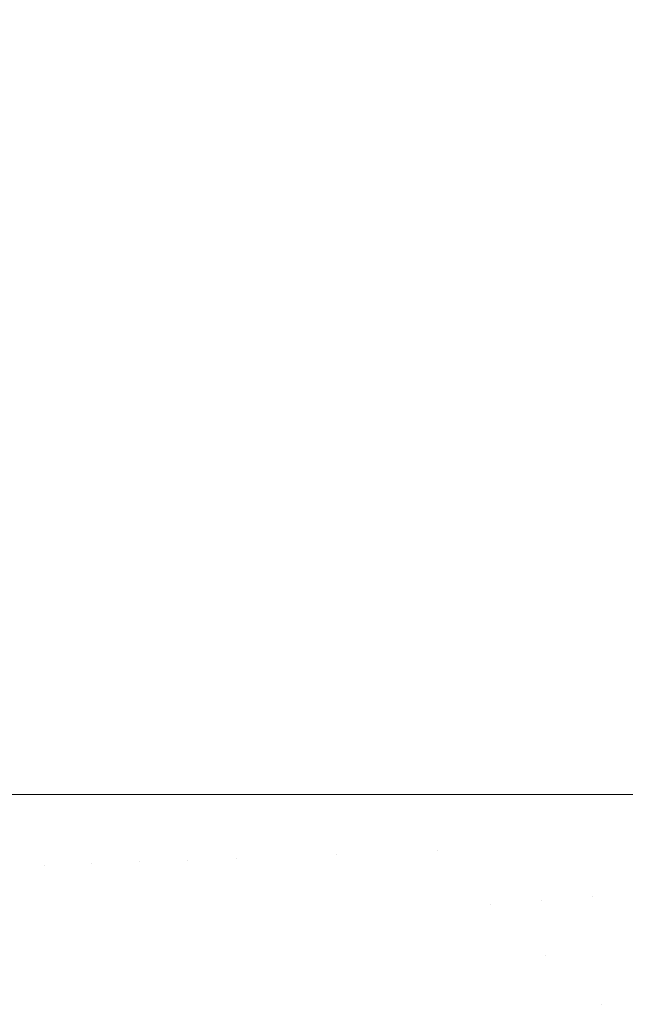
# Model space of a CAD drawing. Header units: centimetres. Extents: x -21.6 to 22.7, y 3.4 to 5.2.
# Tile 31 of 256: x -21.5653 to -21.5454, y 3.4933 to 3.5257. Entities that reach past the tile are written whole.
import ezdxf

# ---------------------------------------------------------------- set-up
doc = ezdxf.new("R2010")
doc.units = ezdxf.units.CM
doc.header["$LTSCALE"] = 2.54
doc.layers.add('Lucido design-1', color=7, linetype='Continuous')

# ---------------------------------------------------------------- blocks, each defined once
blk = doc.blocks.new('Gruppo-4-1')
at = {"color": 7, "linetype": 'Continuous', "lineweight": 9}
for points, invisible_edges in [([(-21.566333, 5.100212, -1872.980866), (-21.563944, 5.100212, -1872.984054), (-21.563944, 3.500212, -1872.984054), (-21.566036, 3.500212, -1872.981262)], 10), ([(-21.563828, 5.100212, -1872.246826), (-21.56622, 5.100212, -1872.250005), (-21.56622, 3.500212, -1872.250005), (-21.564517, 3.500212, -1872.247742)], 10), ([(-21.564517, 3.500212, -1872.247742), (-21.563828, 3.500212, -1872.246826), (-21.563828, 5.100212, -1872.246826)], 10), ([(-21.562975, 3.500212, -1872.985242), (-21.563944, 3.500212, -1872.984054), (-21.563944, 5.100212, -1872.984054), (-21.562975, 5.100212, -1872.985242)], 10), ([(-21.561366, 5.100212, -1872.243821), (-21.563828, 5.100212, -1872.246826), (-21.563828, 3.500212, -1872.246826), (-21.561421, 3.500212, -1872.243888)], 10), ([(-21.562975, 5.100212, -1872.985242), (-21.561485, 5.100212, -1872.987067), (-21.561485, 3.500212, -1872.987067), (-21.562975, 3.500212, -1872.985242)], 10), ([(-21.559819, 3.500212, -1872.988945), (-21.561485, 3.500212, -1872.987067), (-21.561485, 5.100212, -1872.987067), (-21.559819, 5.100212, -1872.988945)], 10), ([(-21.561421, 3.500212, -1872.243888), (-21.561366, 3.500212, -1872.243821), (-21.561366, 5.100212, -1872.243821)], 10), ([(-21.561366, 5.100212, -1872.243821), (-21.561366, 3.500212, -1872.243821), (-21.558842, 3.500212, -1872.240988), (-21.558842, 5.100212, -1872.240988)], 5), ([(-21.559819, 5.100212, -1872.988945), (-21.558964, 5.100212, -1872.989908), (-21.558964, 3.500212, -1872.989908), (-21.559819, 3.500212, -1872.988945)], 10), ([(-21.558964, 5.100212, -1872.989908), (-21.556389, 5.100212, -1872.992578), (-21.556389, 3.500212, -1872.992578), (-21.558209, 3.500212, -1872.99069)], 10), ([(-21.558209, 3.500212, -1872.99069), (-21.558964, 3.500212, -1872.989908), (-21.558964, 5.100212, -1872.989908)], 10), ([(-21.556265, 5.100212, -1872.238327), (-21.558842, 5.100212, -1872.240988), (-21.558842, 3.500212, -1872.240988), (-21.558211, 3.500212, -1872.240336)], 10), ([(-21.558211, 3.500212, -1872.240336), (-21.556265, 3.500212, -1872.238327), (-21.556265, 5.100212, -1872.238327)], 10), ([(-21.554936, 3.500212, -1872.993966), (-21.556389, 3.500212, -1872.992578), (-21.556389, 5.100212, -1872.992578), (-21.554936, 5.100212, -1872.993966)], 10), ([(-21.553643, 5.100212, -1872.235833), (-21.556265, 5.100212, -1872.238327), (-21.556265, 3.500212, -1872.238327), (-21.554935, 3.500212, -1872.237062)], 10), ([(-21.554936, 5.100212, -1872.993966), (-21.553769, 5.100212, -1872.99508), (-21.553769, 3.500212, -1872.99508), (-21.554936, 3.500212, -1872.993966)], 10), ([(-21.554935, 3.500212, -1872.237062), (-21.553643, 3.500212, -1872.235833), (-21.553643, 5.100212, -1872.235833)], 10), ([(-21.553769, 3.500212, -1872.99508), (-21.553769, 5.100212, -1872.99508), (-21.551854, 5.100212, -1872.996783), (-21.551854, 3.500212, -1872.996783)], 5), ([(-21.553643, 5.100212, -1872.235833), (-21.553643, 3.500212, -1872.235833), (-21.552235, 3.500212, -1872.234576), (-21.552235, 5.100212, -1872.234576)], 5), ([(-21.551616, 5.100212, -1872.234058), (-21.552235, 5.100212, -1872.234576), (-21.552235, 3.500212, -1872.234576), (-21.551616, 3.500212, -1872.234058)], 10), ([(-21.551621, 3.500212, -1872.996975), (-21.551854, 3.500212, -1872.996783), (-21.551854, 5.100212, -1872.996783), (-21.551621, 5.100212, -1872.996975)], 10), ([(-21.54994, 3.500212, -1872.998366), (-21.551621, 3.500212, -1872.996975), (-21.551621, 5.100212, -1872.996975), (-21.54994, 5.100212, -1872.998366)], 10), ([(-21.551616, 3.500212, -1872.234058), (-21.549944, 3.500212, -1872.232657), (-21.549944, 5.100212, -1872.232657), (-21.551616, 5.100212, -1872.234058)], 10), ([(-21.549944, 3.500212, -1872.232657), (-21.549554, 3.500212, -1872.232331), (-21.549554, 5.100212, -1872.232331), (-21.549944, 5.100212, -1872.232657)], 10), ([(-21.54994, 5.100212, -1872.998366), (-21.549169, 5.100212, -1872.999004), (-21.549169, 3.500212, -1872.999004), (-21.54994, 3.500212, -1872.998366)], 10), ([(-21.548257, 5.100212, -1872.231333), (-21.549554, 5.100212, -1872.232331), (-21.549554, 3.500212, -1872.232331), (-21.548257, 3.500212, -1872.231333)], 10), ([(-21.549169, 5.100212, -1872.999004), (-21.546458, 5.100212, -1873.001065), (-21.546458, 3.500212, -1873.001065), (-21.548259, 3.500212, -1872.999696)], 10), ([(-21.548259, 3.500212, -1872.999696), (-21.549169, 3.500212, -1872.999004), (-21.549169, 5.100212, -1872.999004)], 10), ([(-21.548257, 3.500212, -1872.231333), (-21.546847, 3.500212, -1872.230248), (-21.546847, 5.100212, -1872.230248), (-21.548257, 5.100212, -1872.231333)], 10), ([(-21.544888, 5.100212, -1872.228865), (-21.546847, 5.100212, -1872.230248), (-21.546847, 3.500212, -1872.230248), (-21.544888, 3.500212, -1872.228865)], 10), ([(-21.544887, 3.500212, -1873.002161), (-21.546458, 3.500212, -1873.001065), (-21.546458, 5.100212, -1873.001065), (-21.544887, 5.100212, -1873.002161)], 10), ([(-21.5645, 3.497879, -1872.247732), (-21.564517, 3.500212, -1872.247742), (-21.56622, 3.500212, -1872.250005), (-21.566012, 3.497821, -1872.249761)], 13), ([(-21.566012, 3.497821, -1872.981267), (-21.566036, 3.500212, -1872.981262), (-21.563944, 3.500212, -1872.984054), (-21.5645, 3.497879, -1872.983296)], 13), ([(-21.563828, 3.500212, -1872.246826), (-21.564517, 3.500212, -1872.247742), (-21.5645, 3.497879, -1872.247732)], 10), ([(-21.5645, 3.497879, -1872.247732), (-21.562959, 3.497937, -1872.245774), (-21.563828, 3.500212, -1872.246826)], 11), ([(-21.562959, 3.497937, -1872.985254), (-21.5645, 3.497879, -1872.983296), (-21.563944, 3.500212, -1872.984054)], 11), ([(-21.563944, 3.500212, -1872.984054), (-21.562975, 3.500212, -1872.985242), (-21.562959, 3.497937, -1872.985254)], 10), ([(-21.561393, 3.497997, -1872.243887), (-21.561421, 3.500212, -1872.243888), (-21.563828, 3.500212, -1872.246826), (-21.562959, 3.497937, -1872.245774)], 13), ([(-21.562959, 3.497937, -1872.985254), (-21.562975, 3.500212, -1872.985242), (-21.561485, 3.500212, -1872.987067)], 9), ([(-21.561485, 3.500212, -1872.987067), (-21.561393, 3.497997, -1872.987141), (-21.562959, 3.497937, -1872.985254)], 11), ([(-21.561393, 3.497997, -1872.987141), (-21.561485, 3.500212, -1872.987067), (-21.559819, 3.500212, -1872.988945), (-21.559803, 3.498058, -1872.988957)], 13), ([(-21.561366, 3.500212, -1872.243821), (-21.561421, 3.500212, -1872.243888), (-21.561393, 3.497997, -1872.243887)], 10), ([(-21.561366, 3.500212, -1872.243821), (-21.561393, 3.497997, -1872.243887), (-21.559803, 3.498058, -1872.242071)], 11), ([(-21.559803, 3.498058, -1872.242071), (-21.558842, 3.500212, -1872.240988), (-21.561366, 3.500212, -1872.243821)], 9), ([(-21.559803, 3.498058, -1872.988957), (-21.559819, 3.500212, -1872.988945), (-21.558964, 3.500212, -1872.989908)], 9), ([(-21.558842, 3.500212, -1872.240988), (-21.559803, 3.498058, -1872.242071), (-21.558193, 3.498119, -1872.240327)], 11), ([(-21.558964, 3.500212, -1872.989908), (-21.558193, 3.498119, -1872.990701), (-21.559803, 3.498058, -1872.988957)], 11), ([(-21.558964, 3.500212, -1872.989908), (-21.558209, 3.500212, -1872.99069), (-21.558193, 3.498119, -1872.990701)], 10), ([(-21.558193, 3.498119, -1872.240327), (-21.558211, 3.500212, -1872.240336), (-21.558842, 3.500212, -1872.240988)], 9), ([(-21.556565, 3.498182, -1872.238653), (-21.556265, 3.500212, -1872.238327), (-21.558211, 3.500212, -1872.240336), (-21.558193, 3.498119, -1872.240327)], 13), ([(-21.558193, 3.498119, -1872.990701), (-21.558209, 3.500212, -1872.99069), (-21.556389, 3.500212, -1872.992578), (-21.556565, 3.498182, -1872.992376)], 13), ([(-21.556265, 3.500212, -1872.238327), (-21.556565, 3.498182, -1872.238653), (-21.554922, 3.498244, -1872.237049)], 11), ([(-21.554922, 3.498244, -1872.99398), (-21.556565, 3.498182, -1872.992376), (-21.556389, 3.500212, -1872.992578)], 11), ([(-21.556389, 3.500212, -1872.992578), (-21.554936, 3.500212, -1872.993966), (-21.554922, 3.498244, -1872.99398)], 10), ([(-21.554922, 3.498244, -1872.237049), (-21.554935, 3.500212, -1872.237062), (-21.556265, 3.500212, -1872.238327)], 9), ([(-21.554922, 3.498244, -1872.99398), (-21.554936, 3.500212, -1872.993966), (-21.553769, 3.500212, -1872.99508)], 9), ([(-21.553643, 3.500212, -1872.235833), (-21.554935, 3.500212, -1872.237062), (-21.554922, 3.498244, -1872.237049)], 10), ([(-21.554922, 3.498244, -1872.237049), (-21.553266, 3.498308, -1872.235514), (-21.553643, 3.500212, -1872.235833)], 11), ([(-21.553769, 3.500212, -1872.99508), (-21.553266, 3.498308, -1872.995514), (-21.554922, 3.498244, -1872.99398)], 11), ([(-21.5516, 3.498371, -1872.99698), (-21.553266, 3.498308, -1872.995514), (-21.553769, 3.500212, -1872.99508), (-21.551854, 3.500212, -1872.996783)], 11), ([(-21.552235, 3.500212, -1872.234576), (-21.553643, 3.500212, -1872.235833), (-21.553266, 3.498308, -1872.235514), (-21.5516, 3.498371, -1872.234048)], 14), ([(-21.5516, 3.498371, -1872.234048), (-21.551616, 3.500212, -1872.234058), (-21.552235, 3.500212, -1872.234576)], 9), ([(-21.551854, 3.500212, -1872.996783), (-21.551621, 3.500212, -1872.996975), (-21.5516, 3.498371, -1872.99698)], 10), ([(-21.5516, 3.498371, -1872.99698), (-21.551621, 3.500212, -1872.996975), (-21.54994, 3.500212, -1872.998366)], 9), ([(-21.549944, 3.500212, -1872.232657), (-21.551616, 3.500212, -1872.234058), (-21.5516, 3.498371, -1872.234048)], 10), ([(-21.549853, 3.496604, -1872.23265), (-21.549944, 3.500212, -1872.232657), (-21.5516, 3.498371, -1872.234048)], 11), ([(-21.5516, 3.498371, -1872.99698), (-21.54994, 3.500212, -1872.998366), (-21.549853, 3.496604, -1872.998378)], 11), ([(-21.549554, 3.500212, -1872.232331), (-21.549944, 3.500212, -1872.232657), (-21.549853, 3.496604, -1872.23265)], 10), ([(-21.549853, 3.496604, -1872.998378), (-21.54994, 3.500212, -1872.998366), (-21.549169, 3.500212, -1872.999004)], 9), ([(-21.549554, 3.500212, -1872.232331), (-21.549853, 3.496604, -1872.23265), (-21.548175, 3.496735, -1872.231319)], 11), ([(-21.548175, 3.496735, -1872.999709), (-21.549853, 3.496604, -1872.998378), (-21.549169, 3.500212, -1872.999004)], 11), ([(-21.548175, 3.496735, -1872.231319), (-21.548257, 3.500212, -1872.231333), (-21.549554, 3.500212, -1872.232331)], 9), ([(-21.549169, 3.500212, -1872.999004), (-21.548259, 3.500212, -1872.999696), (-21.548175, 3.496735, -1872.999709)], 10), ([(-21.548259, 3.500212, -1872.999696), (-21.546458, 3.500212, -1873.001065), (-21.546494, 3.496865, -1873.000974), (-21.548175, 3.496735, -1872.999709)], 14), ([(-21.546847, 3.500212, -1872.230248), (-21.548257, 3.500212, -1872.231333), (-21.548175, 3.496735, -1872.231319)], 10), ([(-21.548175, 3.496735, -1872.231319), (-21.546494, 3.496865, -1872.230054), (-21.546847, 3.500212, -1872.230248)], 11), ([(-21.544888, 3.500212, -1872.228865), (-21.546847, 3.500212, -1872.230248), (-21.546494, 3.496865, -1872.230054), (-21.54481, 3.496996, -1872.228853)], 14), ([(-21.54481, 3.496996, -1873.002175), (-21.546494, 3.496865, -1873.000974), (-21.546458, 3.500212, -1873.001065), (-21.544887, 3.500212, -1873.002161)], 11), ([(-21.553266, 3.498308, -1872.235514), (-21.553188, 3.496345, -1872.235514), (-21.551524, 3.496474, -1872.234048), (-21.5516, 3.498371, -1872.234048)], 15), ([(-21.5516, 3.498371, -1872.99698), (-21.551524, 3.496474, -1872.99698), (-21.553188, 3.496345, -1872.995514), (-21.553266, 3.498308, -1872.995514)], 15), ([(-21.5516, 3.498371, -1872.234048), (-21.551524, 3.496474, -1872.234048), (-21.549853, 3.496604, -1872.23265)], 11), ([(-21.549853, 3.496604, -1872.998378), (-21.551524, 3.496474, -1872.99698), (-21.5516, 3.498371, -1872.99698)], 11), ([(-21.562959, 3.497937, -1872.245774), (-21.562866, 3.495593, -1872.245774), (-21.561302, 3.495715, -1872.243887), (-21.561393, 3.497997, -1872.243887)], 15), ([(-21.561393, 3.497997, -1872.987141), (-21.561302, 3.495715, -1872.987141), (-21.562866, 3.495593, -1872.985254), (-21.562959, 3.497937, -1872.985254)], 15), ([(-21.561393, 3.497997, -1872.243887), (-21.561302, 3.495715, -1872.243887), (-21.559714, 3.495838, -1872.242071), (-21.559803, 3.498058, -1872.242071)], 15), ([(-21.559803, 3.498058, -1872.988957), (-21.559714, 3.495838, -1872.988957), (-21.561302, 3.495715, -1872.987141), (-21.561393, 3.497997, -1872.987141)], 15), ([(-21.559803, 3.498058, -1872.242071), (-21.559714, 3.495838, -1872.242071), (-21.558107, 3.495963, -1872.240327), (-21.558193, 3.498119, -1872.240327)], 15), ([(-21.558193, 3.498119, -1872.990701), (-21.558107, 3.495963, -1872.990701), (-21.559714, 3.495838, -1872.988957), (-21.559803, 3.498058, -1872.988957)], 15), ([(-21.558193, 3.498119, -1872.240327), (-21.558107, 3.495963, -1872.240327), (-21.556482, 3.496089, -1872.238653), (-21.556565, 3.498182, -1872.238653)], 15), ([(-21.556565, 3.498182, -1872.992376), (-21.556482, 3.496089, -1872.992376), (-21.558107, 3.495963, -1872.990701), (-21.558193, 3.498119, -1872.990701)], 15), ([(-21.556565, 3.498182, -1872.238653), (-21.556482, 3.496089, -1872.238653), (-21.554841, 3.496217, -1872.237049), (-21.554922, 3.498244, -1872.237049)], 15), ([(-21.554922, 3.498244, -1872.99398), (-21.554841, 3.496217, -1872.99398), (-21.556482, 3.496089, -1872.992376), (-21.556565, 3.498182, -1872.992376)], 15), ([(-21.554922, 3.498244, -1872.237049), (-21.554841, 3.496217, -1872.237049), (-21.553188, 3.496345, -1872.235514), (-21.553266, 3.498308, -1872.235514)], 15), ([(-21.553266, 3.498308, -1872.995514), (-21.553188, 3.496345, -1872.995514), (-21.554841, 3.496217, -1872.99398), (-21.554922, 3.498244, -1872.99398)], 15), ([(-21.566012, 3.497821, -1872.249761), (-21.565913, 3.495356, -1872.249761), (-21.564404, 3.495474, -1872.247732), (-21.5645, 3.497879, -1872.247732)], 15), ([(-21.5645, 3.497879, -1872.983296), (-21.564404, 3.495474, -1872.983296), (-21.565913, 3.495356, -1872.981267), (-21.566012, 3.497821, -1872.981267)], 15), ([(-21.5645, 3.497879, -1872.247732), (-21.564404, 3.495474, -1872.247732), (-21.562866, 3.495593, -1872.245774), (-21.562959, 3.497937, -1872.245774)], 15), ([(-21.562959, 3.497937, -1872.985254), (-21.562866, 3.495593, -1872.985254), (-21.564404, 3.495474, -1872.983296), (-21.5645, 3.497879, -1872.983296)], 15), ([(-21.548052, 3.494918, -1872.231319), (-21.548175, 3.496735, -1872.231319), (-21.549853, 3.496604, -1872.23265), (-21.549725, 3.494719, -1872.23265)], 15), ([(-21.549725, 3.494719, -1872.998378), (-21.549853, 3.496604, -1872.998378), (-21.548175, 3.496735, -1872.999709), (-21.548052, 3.494918, -1872.999709)], 15), ([(-21.546494, 3.496865, -1872.230054), (-21.548175, 3.496735, -1872.231319), (-21.548052, 3.494918, -1872.231319)], 11), ([(-21.548052, 3.494918, -1872.999709), (-21.548175, 3.496735, -1872.999709), (-21.546494, 3.496865, -1873.000974)], 11), ([(-21.548052, 3.494918, -1872.231319), (-21.546201, 3.493319, -1872.230054), (-21.546494, 3.496865, -1872.230054)], 11), ([(-21.546494, 3.496865, -1873.000974), (-21.546201, 3.493319, -1873.000974), (-21.548052, 3.494918, -1872.999709)], 11), ([(-21.54481, 3.496996, -1872.228853), (-21.546494, 3.496865, -1872.230054), (-21.546201, 3.493319, -1872.230054), (-21.544529, 3.493588, -1872.228853)], 15), ([(-21.544529, 3.493588, -1873.002175), (-21.546201, 3.493319, -1873.000974), (-21.546494, 3.496865, -1873.000974), (-21.54481, 3.496996, -1873.002175)], 15), ([(-21.551392, 3.494521, -1872.234048), (-21.551524, 3.496474, -1872.234048), (-21.553188, 3.496345, -1872.235514), (-21.553051, 3.494325, -1872.235514)], 15), ([(-21.553051, 3.494325, -1872.995514), (-21.553188, 3.496345, -1872.995514), (-21.551524, 3.496474, -1872.99698), (-21.551392, 3.494521, -1872.99698)], 15), ([(-21.549725, 3.494719, -1872.23265), (-21.549853, 3.496604, -1872.23265), (-21.551524, 3.496474, -1872.234048), (-21.551392, 3.494521, -1872.234048)], 15), ([(-21.551392, 3.494521, -1872.99698), (-21.551524, 3.496474, -1872.99698), (-21.549853, 3.496604, -1872.998378), (-21.549725, 3.494719, -1872.998378)], 15), ([(-21.556336, 3.493935, -1872.238653), (-21.556482, 3.496089, -1872.238653), (-21.558107, 3.495963, -1872.240327), (-21.557956, 3.493743, -1872.240327)], 15), ([(-21.557956, 3.493743, -1872.990701), (-21.558107, 3.495963, -1872.990701), (-21.556482, 3.496089, -1872.992376), (-21.556336, 3.493935, -1872.992376)], 15), ([(-21.5547, 3.494129, -1872.237049), (-21.554841, 3.496217, -1872.237049), (-21.556482, 3.496089, -1872.238653), (-21.556336, 3.493935, -1872.238653)], 15), ([(-21.556336, 3.493935, -1872.992376), (-21.556482, 3.496089, -1872.992376), (-21.554841, 3.496217, -1872.99398), (-21.5547, 3.494129, -1872.99398)], 15), ([(-21.553051, 3.494325, -1872.235514), (-21.553188, 3.496345, -1872.235514), (-21.554841, 3.496217, -1872.237049), (-21.5547, 3.494129, -1872.237049)], 15), ([(-21.5547, 3.494129, -1872.99398), (-21.554841, 3.496217, -1872.99398), (-21.553188, 3.496345, -1872.995514), (-21.553051, 3.494325, -1872.995514)], 15), ([(-21.561142, 3.493365, -1872.243887), (-21.55956, 3.493552, -1872.242071), (-21.559714, 3.495838, -1872.242071), (-21.561302, 3.495715, -1872.243887)], 15), ([(-21.561302, 3.495715, -1872.987141), (-21.559714, 3.495838, -1872.988957), (-21.55956, 3.493552, -1872.988957), (-21.561142, 3.493365, -1872.987141)], 15), ([(-21.557956, 3.493743, -1872.240327), (-21.558107, 3.495963, -1872.240327), (-21.559714, 3.495838, -1872.242071), (-21.55956, 3.493552, -1872.242071)], 15), ([(-21.55956, 3.493552, -1872.988957), (-21.559714, 3.495838, -1872.988957), (-21.558107, 3.495963, -1872.990701), (-21.557956, 3.493743, -1872.990701)], 15), ([(-21.564404, 3.495474, -1872.247732), (-21.565913, 3.495356, -1872.249761), (-21.565741, 3.492819, -1872.249761), (-21.564236, 3.492998, -1872.247732)], 15), ([(-21.564236, 3.492998, -1872.983296), (-21.565741, 3.492819, -1872.981267), (-21.565913, 3.495356, -1872.981267), (-21.564404, 3.495474, -1872.983296)], 15), ([(-21.564236, 3.492998, -1872.247732), (-21.562702, 3.49318, -1872.245774), (-21.562866, 3.495593, -1872.245774), (-21.564404, 3.495474, -1872.247732)], 15), ([(-21.564404, 3.495474, -1872.983296), (-21.562866, 3.495593, -1872.985254), (-21.562702, 3.49318, -1872.985254), (-21.564236, 3.492998, -1872.983296)], 15), ([(-21.561302, 3.495715, -1872.243887), (-21.562866, 3.495593, -1872.245774), (-21.562702, 3.49318, -1872.245774), (-21.561142, 3.493365, -1872.243887)], 15), ([(-21.561142, 3.493365, -1872.987141), (-21.562702, 3.49318, -1872.985254), (-21.562866, 3.495593, -1872.985254), (-21.561302, 3.495715, -1872.987141)], 15), ([(-21.549725, 3.494719, -1872.23265), (-21.549538, 3.492781, -1872.23265), (-21.547871, 3.49305, -1872.231319), (-21.548052, 3.494918, -1872.231319)], 15), ([(-21.548052, 3.494918, -1872.999709), (-21.547871, 3.49305, -1872.999709), (-21.549538, 3.492781, -1872.998378), (-21.549725, 3.494719, -1872.998378)], 15), ([(-21.548052, 3.494918, -1872.231319), (-21.547871, 3.49305, -1872.231319), (-21.546201, 3.493319, -1872.230054)], 11), ([(-21.546201, 3.493319, -1873.000974), (-21.547871, 3.49305, -1872.999709), (-21.548052, 3.494918, -1872.999709)], 11), ([(-21.553051, 3.494325, -1872.235514), (-21.55285, 3.492247, -1872.235514), (-21.551198, 3.492514, -1872.234048), (-21.551392, 3.494521, -1872.234048)], 15), ([(-21.551392, 3.494521, -1872.99698), (-21.551198, 3.492514, -1872.99698), (-21.55285, 3.492247, -1872.995514), (-21.553051, 3.494325, -1872.995514)], 15), ([(-21.551392, 3.494521, -1872.234048), (-21.551198, 3.492514, -1872.234048), (-21.549538, 3.492781, -1872.23265), (-21.549725, 3.494719, -1872.23265)], 15), ([(-21.549725, 3.494719, -1872.998378), (-21.549538, 3.492781, -1872.998378), (-21.551198, 3.492514, -1872.99698), (-21.551392, 3.494521, -1872.99698)], 15), ([(-21.556336, 3.493935, -1872.238653), (-21.556122, 3.49172, -1872.238653), (-21.554492, 3.491983, -1872.237049), (-21.5547, 3.494129, -1872.237049)], 15), ([(-21.5547, 3.494129, -1872.99398), (-21.554492, 3.491983, -1872.99398), (-21.556122, 3.49172, -1872.992376), (-21.556336, 3.493935, -1872.992376)], 15), ([(-21.5547, 3.494129, -1872.237049), (-21.554492, 3.491983, -1872.237049), (-21.55285, 3.492247, -1872.235514), (-21.553051, 3.494325, -1872.235514)], 15), ([(-21.553051, 3.494325, -1872.995514), (-21.55285, 3.492247, -1872.995514), (-21.554492, 3.491983, -1872.99398), (-21.5547, 3.494129, -1872.99398)], 15), ([(-21.557956, 3.493743, -1872.240327), (-21.557736, 3.49146, -1872.240327), (-21.556122, 3.49172, -1872.238653), (-21.556336, 3.493935, -1872.238653)], 15), ([(-21.556336, 3.493935, -1872.992376), (-21.556122, 3.49172, -1872.992376), (-21.557736, 3.49146, -1872.990701), (-21.557956, 3.493743, -1872.990701)], 15), ([(-21.560909, 3.490949, -1872.243887), (-21.559333, 3.491203, -1872.242071), (-21.55956, 3.493552, -1872.242071), (-21.561142, 3.493365, -1872.243887)], 15), ([(-21.561142, 3.493365, -1872.987141), (-21.55956, 3.493552, -1872.988957), (-21.559333, 3.491203, -1872.988957), (-21.560909, 3.490949, -1872.987141)], 15), ([(-21.55956, 3.493552, -1872.242071), (-21.559333, 3.491203, -1872.242071), (-21.557736, 3.49146, -1872.240327), (-21.557956, 3.493743, -1872.240327)], 15), ([(-21.557956, 3.493743, -1872.990701), (-21.557736, 3.49146, -1872.990701), (-21.559333, 3.491203, -1872.988957), (-21.55956, 3.493552, -1872.988957)], 15), ([(-21.544305, 3.491815, -1872.228853), (-21.544529, 3.493588, -1872.228853), (-21.546201, 3.493319, -1872.230054), (-21.545968, 3.491473, -1872.230054)], 15), ([(-21.545968, 3.491473, -1873.000974), (-21.546201, 3.493319, -1873.000974), (-21.544529, 3.493588, -1873.002175), (-21.544305, 3.491815, -1873.002175)], 15), ([(-21.561142, 3.493365, -1872.243887), (-21.562702, 3.49318, -1872.245774), (-21.562462, 3.490699, -1872.245774), (-21.560909, 3.490949, -1872.243887)], 15), ([(-21.560909, 3.490949, -1872.987141), (-21.562462, 3.490699, -1872.985254), (-21.562702, 3.49318, -1872.985254), (-21.561142, 3.493365, -1872.987141)], 15), ([(-21.545968, 3.491473, -1872.230054), (-21.546201, 3.493319, -1872.230054), (-21.547871, 3.49305, -1872.231319), (-21.547629, 3.491132, -1872.231319)], 15), ([(-21.547629, 3.491132, -1872.999709), (-21.547871, 3.49305, -1872.999709), (-21.546201, 3.493319, -1873.000974), (-21.545968, 3.491473, -1873.000974)], 15)]:
    blk.add_3dface(points, dxfattribs=dict(at, invisible_edges=invisible_edges))
blk = doc.blocks.new('Gruppo-5-1')
at = {"color": 7}
blk.add_blockref('Gruppo-4-1', (0, 0), dxfattribs=at)

msp = doc.modelspace()

# ---------------------------------------------------------------- block references
at = {"layer": 'Lucido design-1', "color": 7}
msp.add_blockref('Gruppo-5-1', (0, 0), dxfattribs=at)

doc.saveas('drawing.dxf')
